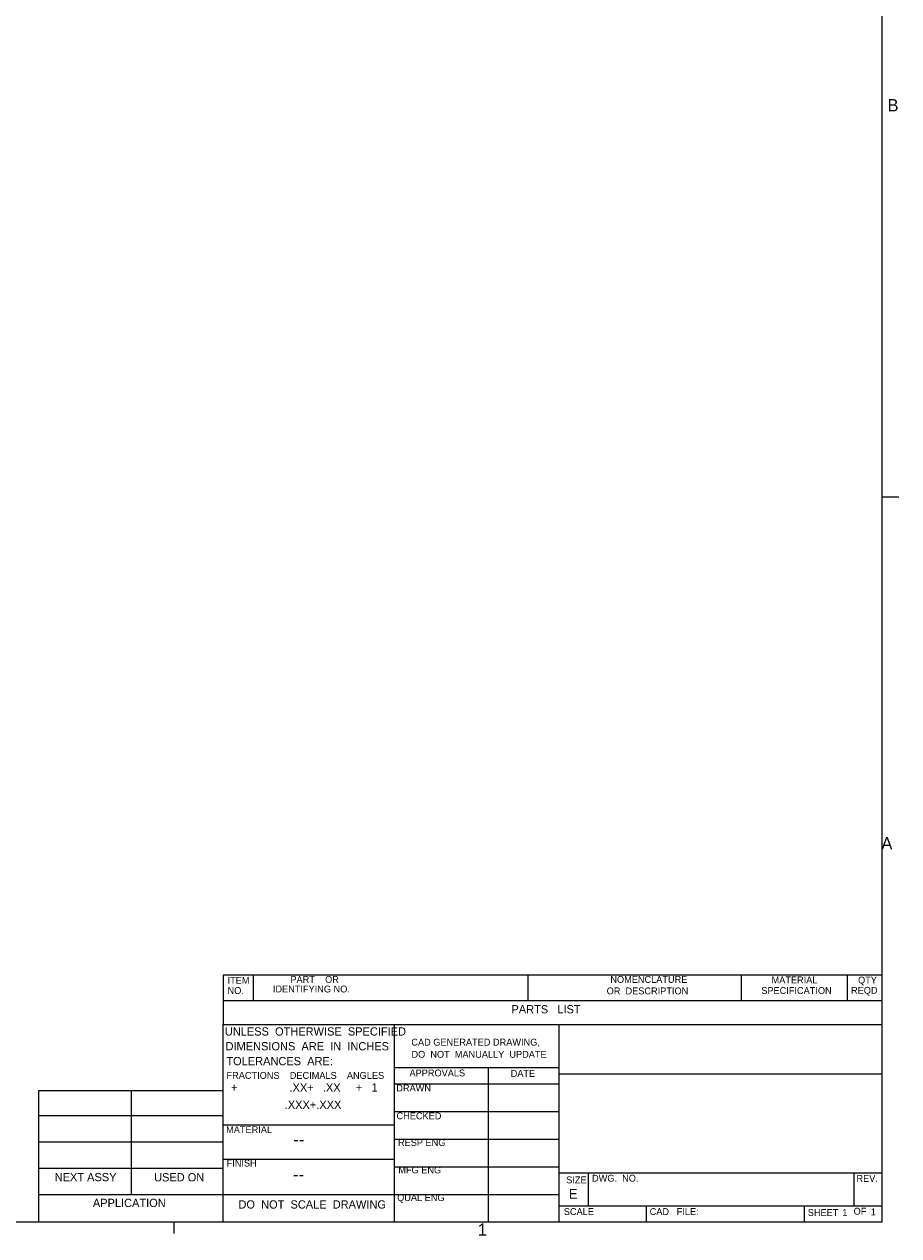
# Model space of a CAD drawing. Extents: x 7 to 1111, y 4 to 855.
# Tile 16 of 18: x 940 to 1109, y 8 to 241. Entities that reach past the tile are written whole.
import ezdxf

# ---------------------------------------------------------------- set-up
doc = ezdxf.new("R2010")
doc.units = 0
doc.layers.get('0').update_dxf_attribs({"linetype": 'CONTINUOUS'})

msp = doc.modelspace()

# ---------------------------------------------------------------- linework, layer by layer
at = {"color": 255, "linetype": 'CONTINUOUS'}
for p, q in [((1105.48, 10.43), (1105.48, 848.63)), ((1105.48, 150.13), (1108.66, 150.13)), ((1105.48, 58.05), (978.48, 58.05)), ((978.48, 58.05), (978.48, 48.53)), ((984.23, 58.05), (984.23, 53.11)), ((1037.19, 58.05), (1037.19, 53.11)), ((1078.28, 58.05), (1078.28, 53.11)), ((1098.69, 58.05), (1098.69, 53.11)), ((1105.48, 53.11), (978.48, 53.11)), ((978.48, 10.43), (978.48, 48.53)), ((978.48, 48.53), (1105.48, 48.53)), ((1011.4, 48.53), (1011.4, 10.43)), ((1043.15, 48.53), (1043.15, 10.43)), ((1011.4, 40.27), (1043.15, 40.27)), ((1029.5, 40.27), (1029.5, 10.43)), ((1043.15, 39), (1105.48, 39)), ((942.92, 10.43), (942.92, 35.83)), ((942.92, 35.83), (978.48, 35.83)), ((960.7, 35.83), (960.7, 15.76)), ((1011.4, 37.1), (1043.15, 37.1)), ((942.92, 31), (978.48, 31)), ((1011.4, 31.77), (1043.15, 31.77)), ((1011.4, 29.15), (978.48, 29.15)), ((942.92, 25.92), (978.48, 25.92)), ((1011.4, 26.43), (1043.15, 26.43)), ((978.48, 22.56), (1011.4, 22.56)), ((1011.4, 21.1), (1043.15, 21.1)), ((942.92, 20.84), (978.48, 20.84)), ((1043.15, 19.95), (1105.48, 19.95)), ((1048.8, 19.95), (1048.8, 13.6)), ((1100, 19.95), (1100, 13.6)), ((942.92, 15.76), (1043.15, 15.76)), ((1043.15, 13.6), (1105.48, 13.6)), ((1060, 13.6), (1060, 10.43)), ((1090.41, 13.6), (1090.41, 10.43)), ((1105.48, 10.43), (13.28, 10.43)), ((968.96, 10.43), (968.96, 8.28))]:
    msp.add_line(p, q, dxfattribs=at)

# ---------------------------------------------------------------- texts
at = {"color": 7, "attachment_point": 1}
for s, insert, char_height in [('B', (1106.48, 226.76), 2.38), ('A', (1105.3, 84.61), 2.38), ('ITEM', (979.3, 57.69), 1.323), ('IDENTIFYING NO.', (988.03, 56.02), 1.3229), ('PART    OR', (991.41, 57.85), 1.323), ('NOMENCLATURE', (1053.07, 57.87), 1.3229), ('MATERIAL ', (1084.14, 57.77), 1.323), ('QTY', (1100.81, 57.74), 1.323), ('NO.', (979.3, 55.72), 1.323), ('OR  DESCRIPTION', (1052.36, 55.65), 1.3229), ('SPECIFICATION', (1082.16, 55.72), 1.3229), ('REQD', (1099.45, 55.77), 1.323), ('PARTS   LIST', (1034.01, 52.25), 1.5875), ('UNLESS  OTHERWISE  SPECIFIED', (978.77, 47.98), 1.5875), ('DIMENSIONS  ARE  IN  INCHES', (978.91, 45.13), 1.5875), ('CAD GENERATED DRAWING,', (1014.72, 45.78), 1.3229), ('TOLERANCES  ARE:', (979.07, 42.27), 1.5875), ('DO  NOT  MANUALLY  UPDATE', (1014.74, 43.44), 1.3229), ('APPROVALS', (1014.36, 39.85), 1.323), ('DATE', (1033.86, 39.75), 1.323), ('FRACTIONS    DECIMALS    ANGLES', (979.1, 39.38), 1.3229), ('+                 .XX+   .XX     +   1', (979.96, 37.18), 1.5875), ('DRAWN', (1011.82, 36.95), 1.323), ('.XXX+.XXX', (990.32, 33.86), 1.587), ('CHECKED', (1011.86, 31.59), 1.323), ('MATERIAL', (979.02, 28.93), 1.323), ('--', (991.98, 27.63), 2.381), ('RESP ENG', (1012.14, 26.45), 1.323), ('FINISH', (979.11, 22.49), 1.323), ('MFG ENG', (1012.21, 21.18), 1.323), ('NEXT ASSY', (945.98, 19.93), 1.587), ('USED ON', (965.14, 19.89), 1.587), ('--', (991.9, 20.86), 2.381), ('SIZE', (1044.56, 19.25), 1.323), ('DWG.  NO.', (1049.54, 19.58), 1.323), ('REV.', (1100.5, 19.54), 1.323), ('E', (1045.08, 16.84), 1.85), ('APPLICATION', (953.34, 14.95), 1.5875), ('DO  NOT  SCALE  DRAWING', (981.4, 14.66), 1.5875), ('QUAL ENG', (1011.98, 15.84), 1.323), ('SCALE ', (1044.1, 13.15), 1.323), ('CAD   FILE:                       ', (1060.65, 13.15), 1.3229), ('SHEET', (1091.12, 12.97), 1.323), ('1', (1097.78, 12.97), 1.32), ('OF', (1099.95, 13.22), 1.323), ('1', (1103.26, 13.1), 1.32), ('1', (1027.54, 10.21), 2.38)]:
    msp.add_mtext(s, dxfattribs=dict(at, insert=insert, char_height=char_height))

doc.saveas('drawing.dxf')
